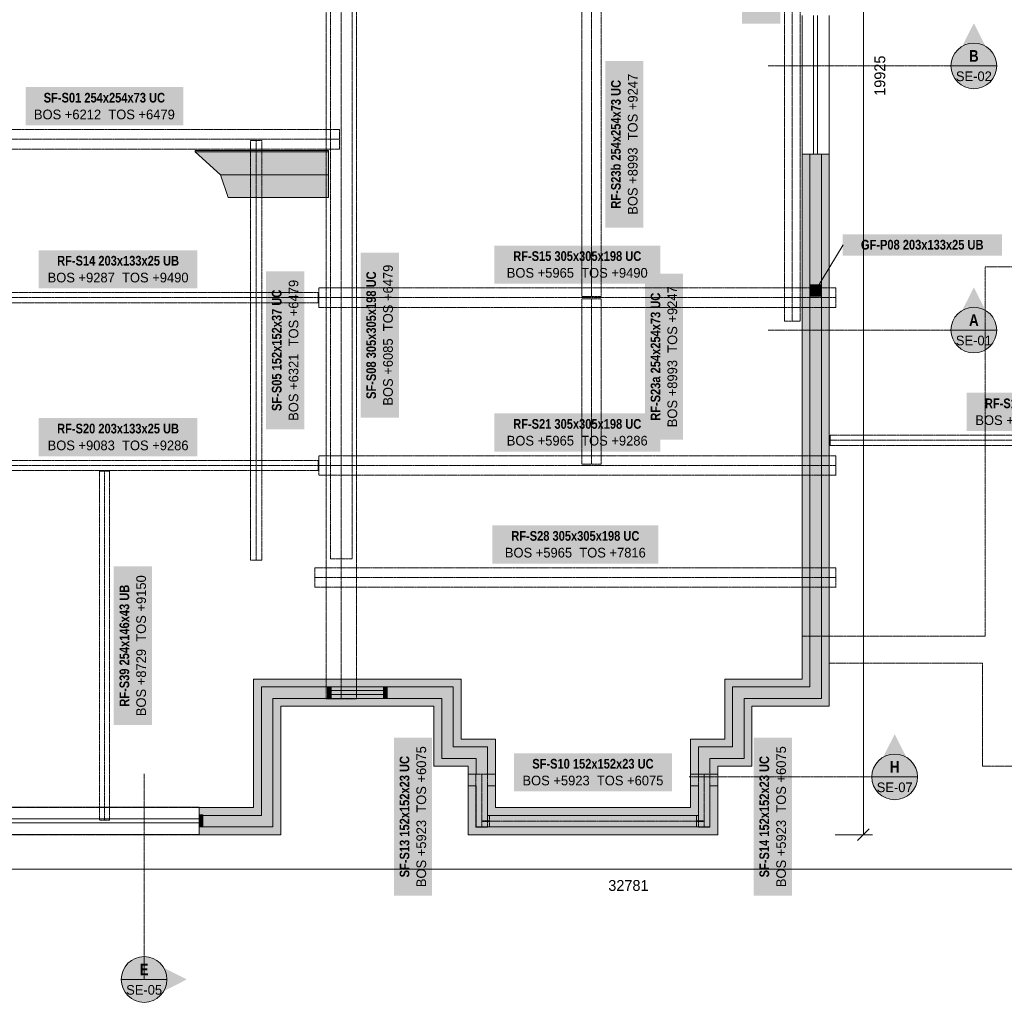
# Model space of a CAD drawing. Header units: millimetres. Extents: x -6044 to 39056, y -10454 to 29228.
# Tile 2 of 5: x 8364 to 21291, y -2235 to 10663. Entities that reach past the tile are written whole.
import ezdxf
from ezdxf.enums import TextEntityAlignment as Align

# ---------------------------------------------------------------- set-up
doc = ezdxf.new("R2010")
doc.units = ezdxf.units.MM
doc.linetypes.add('DASHED', pattern=[1.524, 1.27, -0.254])
for name, color, linetype in [('FILL-C_B2B2B5', 7, 'Continuous'), ('FILL-EPS', 7, 'Continuous'), ('FILL-RED', 7, 'Continuous'), ('FILL-STEEL', 7, 'Continuous'), ('FILL-TEAL_DK', 7, 'Continuous'), ('FILL-WHITE', 7, 'Continuous'), ('LINE-INK', 7, 'Continuous'), ('LINE-RED', 7, 'Continuous'), ('LINE-RED-DASH', 7, 'DASHED'), ('LINE-STEEL', 7, 'Continuous'), ('LINE-STEEL-DASH', 7, 'DASHED'), ('LINE-STEEL_GREY', 7, 'Continuous'), ('LINE-STEEL_GREY-DASH', 7, 'DASHED'), ('LINE-TEAL_DK', 7, 'Continuous'), ('TEXT-INK', 7, 'Continuous'), ('TEXT-RED', 7, 'Continuous'), ('TEXT-STEEL', 7, 'Continuous')]:
    doc.layers.add(name, color=color, linetype=linetype)
doc.styles.add('OpenSansCondensed-Bold', font='OpenSansCondensed-Bold.ttf')

msp = doc.modelspace()

# ---------------------------------------------------------------- hatches: boundary and pattern name
at = {"layer": 'FILL-C_B2B2B5', "true_color": 0xb2b2b5}
h = msp.add_hatch(color=253, dxfattribs=at)
h.dxf.hatch_style = 1
h.paths.add_polyline_path([(14609, 609), (14507, 609), (14507, 219), (17274, 219), (17274, 609), (17172, 609), (17172, 761), (17274, 761), (17274, 1119), (17724, 1119), (17724, 1907), (18737, 1907), (18737, 8898), (18889, 8898), (18889, 1755), (17876, 1755), (17876, 967), (17426, 967), (17426, 761), (17528, 761), (17528, 609), (17426, 609), (17426, 67), (14355, 67), (14355, 609), (14253, 609), (14253, 761), (14355, 761), (14355, 967), (13905, 967), (13905, 1755), (11689, 1755), (11689, 67), (10720, 67), (10720, 219), (11537, 219), (11537, 1907), (14057, 1907), (14057, 1119), (14507, 1119), (14507, 761), (14609, 761)])
at = {"layer": 'FILL-EPS', "true_color": 0xccffff}
h = msp.add_hatch(color=7, dxfattribs=at)
h.dxf.hatch_style = 1
h.paths.add_polyline_path([(17172, 1221), (17622, 1221), (17622, 2009), (18635, 2009), (18635, 8898), (18737, 8898), (18737, 1907), (17724, 1907), (17724, 1119), (17274, 1119), (17274, 761), (17172, 761)])
h = msp.add_hatch(color=7, dxfattribs=at)
h.dxf.hatch_style = 1
h.paths.add_polyline_path([(18991, 8898), (18991, 1653), (17978, 1653), (17978, 865), (17528, 865), (17528, 761), (17426, 761), (17426, 967), (17876, 967), (17876, 1755), (18889, 1755), (18889, 8898)])
h = msp.add_hatch(color=7, dxfattribs=at)
h.dxf.hatch_style = 1
h.paths.add_polyline_path([(11435, 321), (11435, 2009), (14159, 2009), (14159, 1221), (14609, 1221), (14609, 761), (14507, 761), (14507, 1119), (14057, 1119), (14057, 1907), (11537, 1907), (11537, 219), (10720, 219), (10720, 321)])
h = msp.add_hatch(color=7, dxfattribs=at)
h.dxf.hatch_style = 1
h.paths.add_polyline_path([(14253, 865), (13803, 865), (13803, 1653), (11791, 1653), (11791, -35), (10720, -35), (10720, 67), (11689, 67), (11689, 1755), (13905, 1755), (13905, 967), (14355, 967), (14355, 761), (14253, 761)])
h = msp.add_hatch(color=7, dxfattribs=at)
h.dxf.hatch_style = 1
h.paths.add_polyline_path([(17528, -35), (14253, -35), (14253, 609), (14355, 609), (14355, 67), (17426, 67), (17426, 609), (17528, 609)])
h = msp.add_hatch(color=7, dxfattribs=at)
h.dxf.hatch_style = 1
h.paths.add_polyline_path([(14609, 321), (17172, 321), (17172, 609), (17274, 609), (17274, 219), (14507, 219), (14507, 609), (14609, 609)])
at = {"layer": 'FILL-RED', "true_color": 0xb81a1f}
h = msp.add_hatch(color=242, dxfattribs=at)
h.dxf.hatch_style = 1
h.paths.add_polyline_path([(20891, 10617), (20606, 10057), (21176, 10057)])
h = msp.add_hatch(color=242, dxfattribs=at)
h.dxf.hatch_style = 1
h.paths.add_polyline_path([(20891, 7149), (20606, 6589), (21176, 6589)])
h = msp.add_hatch(color=242, dxfattribs=at)
h.dxf.hatch_style = 1
h.paths.add_polyline_path([(19852, 1284), (19567, 724), (20137, 724)])
h = msp.add_hatch(color=242, dxfattribs=at)
h.dxf.hatch_style = 1
h.paths.add_polyline_path([(10558, -1935), (9998, -1650), (9998, -2220)])
at = {"layer": 'FILL-STEEL', "true_color": 0x0d2973}
h = msp.add_hatch(color=166, dxfattribs=at)
h.dxf.hatch_style = 1
h.paths.add_polyline_path([(18738, 7033), (18738, 7183), (18888, 7183), (18888, 7033)])
h = msp.add_hatch(color=166, dxfattribs=at)
h.dxf.hatch_style = 1
h.paths.add_polyline_path([(18853, 7108), (18852, 7118), (18848, 7128), (18841, 7136), (18833, 7143), (18823, 7147), (18813, 7148), (18803, 7147), (18793, 7143), (18785, 7136), (18778, 7128), (18774, 7118), (18773, 7108), (18774, 7098), (18778, 7088), (18785, 7080), (18793, 7073), (18803, 7069), (18813, 7068), (18823, 7069), (18833, 7073), (18841, 7080), (18848, 7088), (18852, 7098)])
at = {"layer": 'FILL-TEAL_DK', "true_color": 0x006b5c}
h = msp.add_hatch(color=126, dxfattribs=at)
h.dxf.hatch_style = 1
h.paths.add_polyline_path([(12404, 1907), (12454, 1907), (12454, 1755), (12404, 1755)])
h = msp.add_hatch(color=126, dxfattribs=at)
h.dxf.hatch_style = 1
h.paths.add_polyline_path([(13139, 1907), (13189, 1907), (13189, 1755), (13139, 1755)])
h = msp.add_hatch(color=126, dxfattribs=at)
h.dxf.hatch_style = 1
h.paths.add_polyline_path([(10720, 224), (10770, 224), (10770, 72), (10720, 72)])
at = {"layer": 'FILL-WHITE', "true_color": 0xffffff}
h = msp.add_hatch(color=7, dxfattribs=at)
h.dxf.hatch_style = 1
h.paths.add_polyline_path([(18350, 10612), (18350, 12683), (17848, 12683), (17848, 10612)])
h = msp.add_hatch(color=7, dxfattribs=at)
h.dxf.hatch_style = 1
h.paths.add_polyline_path([(21191, 10057), (21180, 10135), (21150, 10207), (21103, 10269), (21041, 10317), (20968, 10347), (20891, 10357), (20813, 10347), (20741, 10317), (20678, 10269), (20631, 10207), (20601, 10135), (20591, 10057), (20601, 9979), (20631, 9907), (20678, 9845), (20741, 9797), (20813, 9767), (20891, 9757), (20968, 9767), (21041, 9797), (21103, 9845), (21150, 9907), (21180, 9979)])
h = msp.add_hatch(color=7, dxfattribs=at)
h.dxf.hatch_style = 1
h.paths.add_polyline_path([(16554, 7934), (16554, 10122), (16053, 10122), (16053, 7934)])
h = msp.add_hatch(color=7, dxfattribs=at)
h.dxf.hatch_style = 1
h.paths.add_polyline_path([(8441, 9277), (10512, 9277), (10512, 9778), (8441, 9778)])
h = msp.add_hatch(color=7, dxfattribs=at)
h.dxf.hatch_style = 1
h.paths.add_polyline_path([(10668, 8948), (12418, 8948), (12418, 8928), (10668, 8928)])
h = msp.add_hatch(color=7, dxfattribs=at)
h.dxf.hatch_style = 1
h.paths.add_polyline_path([(10999, 8628), (10668, 8928), (12418, 8928), (12418, 8628)])
h = msp.add_hatch(color=7, dxfattribs=at)
h.dxf.hatch_style = 1
h.paths.add_polyline_path([(11101, 8328), (10999, 8628), (12418, 8628), (12418, 8328), (11101, 8328)])
h = msp.add_hatch(color=7, dxfattribs=at)
h.dxf.hatch_style = 1
h.paths.add_polyline_path([(19167, 7568), (21259, 7568), (21259, 7848), (19167, 7848)])
h = msp.add_hatch(color=7, dxfattribs=at)
h.dxf.hatch_style = 1
h.paths.add_polyline_path([(8615, 7137), (10696, 7137), (10696, 7638), (8615, 7638)])
h = msp.add_hatch(color=7, dxfattribs=at)
h.dxf.hatch_style = 1
h.paths.add_polyline_path([(14594, 7198), (16774, 7198), (16774, 7699), (14594, 7699)])
h = msp.add_hatch(color=7, dxfattribs=at)
h.dxf.hatch_style = 1
h.paths.add_polyline_path([(13342, 5438), (13342, 7607), (12840, 7607), (12840, 5438)])
h = msp.add_hatch(color=7, dxfattribs=at)
h.dxf.hatch_style = 1
h.paths.add_polyline_path([(12101, 5287), (12101, 7359), (11600, 7359), (11600, 5287)])
h = msp.add_hatch(color=7, dxfattribs=at)
h.dxf.hatch_style = 1
h.paths.add_polyline_path([(17074, 5150), (17074, 7329), (16573, 7329), (16573, 5150)])
h = msp.add_hatch(color=7, dxfattribs=at)
h.dxf.hatch_style = 1
h.paths.add_polyline_path([(21191, 6589), (21180, 6667), (21150, 6739), (21103, 6801), (21041, 6849), (20968, 6879), (20891, 6889), (20813, 6879), (20741, 6849), (20678, 6801), (20631, 6739), (20601, 6667), (20591, 6589), (20601, 6511), (20631, 6439), (20678, 6377), (20741, 6329), (20813, 6299), (20891, 6289), (20968, 6299), (21041, 6329), (21103, 6377), (21150, 6439), (21180, 6511)])
h = msp.add_hatch(color=7, dxfattribs=at)
h.dxf.hatch_style = 1
h.paths.add_polyline_path([(20795, 5265), (22877, 5265), (22877, 5766), (20795, 5766)])
h = msp.add_hatch(color=7, dxfattribs=at)
h.dxf.hatch_style = 1
h.paths.add_polyline_path([(8615, 4934), (10696, 4934), (10696, 5435), (8615, 5435)])
h = msp.add_hatch(color=7, dxfattribs=at)
h.dxf.hatch_style = 1
h.paths.add_polyline_path([(14594, 4995), (16774, 4995), (16774, 5496), (14594, 5496)])
h = msp.add_hatch(color=7, dxfattribs=at)
h.dxf.hatch_style = 1
h.paths.add_polyline_path([(14569, 3525), (16749, 3525), (16749, 4026), (14569, 4026)])
h = msp.add_hatch(color=7, dxfattribs=at)
h.dxf.hatch_style = 1
h.paths.add_polyline_path([(10101, 1405), (10101, 3486), (9600, 3486), (9600, 1405)])
h = msp.add_hatch(color=7, dxfattribs=at)
h.dxf.hatch_style = 1
h.paths.add_polyline_path([(13779, -834), (13779, 1238), (13278, 1238), (13278, -834)])
h = msp.add_hatch(color=7, dxfattribs=at)
h.dxf.hatch_style = 1
h.paths.add_polyline_path([(18502, -834), (18502, 1238), (18001, 1238), (18001, -834)])
h = msp.add_hatch(color=7, dxfattribs=at)
h.dxf.hatch_style = 1
h.paths.add_polyline_path([(14854, 534), (16926, 534), (16926, 1035), (14854, 1035)])
h = msp.add_hatch(color=7, dxfattribs=at)
h.dxf.hatch_style = 1
h.paths.add_polyline_path([(20152, 724), (20142, 802), (20112, 874), (20064, 936), (20002, 984), (19929, 1014), (19852, 1024), (19774, 1014), (19702, 984), (19640, 936), (19592, 874), (19562, 802), (19552, 724), (19562, 646), (19592, 574), (19640, 512), (19702, 464), (19774, 434), (19852, 424), (19929, 434), (20002, 464), (20064, 512), (20112, 574), (20142, 646)])
h = msp.add_hatch(color=7, dxfattribs=at)
h.dxf.hatch_style = 1
h.paths.add_polyline_path([(10298, -1935), (10288, -1857), (10258, -1785), (10210, -1722), (10148, -1675), (10076, -1645), (9998, -1635), (9920, -1645), (9848, -1675), (9786, -1722), (9738, -1785), (9708, -1857), (9698, -1935), (9708, -2012), (9738, -2085), (9786, -2147), (9848, -2194), (9920, -2224), (9998, -2235), (10076, -2224), (10148, -2194), (10210, -2147), (10258, -2085), (10288, -2012)])

# ---------------------------------------------------------------- linework, layer by layer
at = {"layer": 'LINE-INK', "lineweight": 5}
for p, q in [((19441, -35), (19441, 19891)), ((18635, 8898), (18635, 10718)), ((18788, 8898), (18788, 10718)), ((18838, 8898), (18838, 10718)), ((18991, 8898), (18991, 10718)), ((12454, 2008), (13139, 2008)), ((12454, 1856), (13139, 1856)), ((12454, 1806), (13139, 1806)), ((12454, 1653), (13139, 1653)), ((8235, 326), (10720, 326)), ((8235, 173), (10720, 173)), ((8235, 123), (10720, 123)), ((19363, -112), (19518, 43)), ((8235, -30), (10720, -30)), ((19071, -35), (19561, -35)), ((-35, -485), (32747, -485))]:
    msp.add_line(p, q, dxfattribs=at)
for points in [[(10668, 8948), (10668, 8948), (12418, 8948), (12418, 8928), (12418, 8928), (10668, 8928)], [(10999, 8628), (10668, 8928), (12418, 8928), (12418, 8628)], [(10720, 321), (11435, 321), (11435, 2009), (14159, 2009), (14159, 1221), (14609, 1221), (14609, 321), (17172, 321), (17172, 1221), (17622, 1221), (17622, 2009), (18635, 2009), (18635, 8898), (18991, 8898), (18991, 1653), (17978, 1653), (17978, 865), (17528, 865), (17528, -35), (14253, -35), (14253, 865), (13803, 865), (13803, 1653), (11791, 1653), (11791, -35), (10720, -35)], [(11101, 8328), (11101, 8328), (10999, 8628), (12418, 8628), (12418, 8328), (11101, 8328), (11101, 8328)], [(18738, 7033), (18738, 7183), (18888, 7183), (18888, 7033)]]:
    msp.add_lwpolyline(points, close=True, dxfattribs=at)
at = {"layer": 'LINE-RED', "lineweight": 5}
for p, q in [((20591, 10057), (21191, 10057)), ((20591, 6589), (21191, 6589)), ((19552, 724), (20152, 724)), ((9698, -1935), (10298, -1935))]:
    msp.add_line(p, q, dxfattribs=at)
for centre in [(20891, 10057), (20891, 6589), (19852, 724), (9998, -1935)]:
    msp.add_circle(centre, 300, dxfattribs=at)
at = {"layer": 'LINE-RED-DASH', "lineweight": 5}
for p, q in [((20891, 10057), (18191, 10057)), ((20891, 6589), (18191, 6589)), ((9998, -1935), (9998, 765)), ((19852, 724), (17152, 724))]:
    msp.add_line(p, q, dxfattribs=at)
at = {"layer": 'LINE-STEEL', "lineweight": 5}
msp.add_line((18813, 7108), (19177, 7708), dxfattribs=at)
at = {"layer": 'LINE-STEEL-DASH', "lineweight": 5}
for p, q in [((18507, 6707), (18507, 16588)), ((12586, 1750), (12586, 11295)), ((15871, 7030), (15871, 11026)), ((6388, 9093), (12565, 9093)), ((11469, 3569), (11469, 9077)), ((7030, 7015), (12281, 7015)), ((12291, 7015), (19077, 7015)), ((15871, 4827), (15871, 7000)), ((19006, 5143), (24666, 5143)), ((7030, 4812), (12281, 4812)), ((12291, 4812), (19077, 4812)), ((9478, 156), (9478, 4735)), ((12241, 3342), (19077, 3342)), ((14430, 63), (14430, 759)), ((17350, 63), (17350, 759)), ((14443, 143), (17337, 143))]:
    msp.add_line(p, q, dxfattribs=at)
for points in [[(18404, 6707), (18404, 6707), (18404, 16588), (18404, 16588), (18600, 16588), (18610, 16588), (18610, 16588), (18610, 6707), (18600, 6707)], [(12386, 11295), (12575, 11295), (12597, 11295), (12786, 11295), (12786, 1750), (12597, 1750), (12575, 1750), (12386, 1750)], [(15744, 7030), (15744, 7030), (15744, 11026), (15867, 11026), (15867, 11026), (15875, 11026), (15875, 11026), (15998, 11026), (15998, 7030), (15998, 7030), (15875, 7030), (15875, 7030), (15867, 7030), (15867, 7030)], [(6388, 8964), (6388, 9087), (6388, 9087), (6388, 9099), (6388, 9099), (6388, 9222), (6551, 9222), (6551, 9222), (12362, 9222), (12565, 9222), (12565, 9222), (12565, 9222), (12565, 9099), (12565, 9087), (12565, 9087), (12565, 9087), (12565, 8964), (12565, 8964), (12565, 8964), (12362, 8964), (6551, 8964)], [(11393, 9077), (11466, 9077), (11472, 9077), (11545, 9077), (11545, 8939), (11545, 3707), (11545, 3707), (11545, 3569), (11472, 3569), (11466, 3569), (11393, 3569), (11393, 3707), (11393, 8939)], [(12291, 7143), (15628, 7143), (15635, 7143), (15736, 7143), (18893, 7143), (18905, 7143), (19065, 7143), (19077, 7143), (19077, 6887), (19065, 6887), (18893, 6887), (15736, 6887), (15729, 6887), (15635, 6887), (15628, 6887), (12291, 6887), (12291, 7010), (12291, 7020)], [(15628, 7143), (15628, 7145), (15628, 7145), (15628, 7145), (15628, 7145)], [(15736, 7143), (15736, 7145), (15736, 7145), (15736, 7145), (15736, 7145)], [(18893, 7143), (18893, 7145), (18893, 7145)], [(19077, 7143), (19077, 7145), (19077, 7145), (19077, 7145), (19077, 7145)], [(7030, 7082), (7030, 7082), (12281, 7082), (12281, 7082), (12281, 7018), (12281, 7012), (12281, 6948), (12281, 6948), (7030, 6948), (7030, 6948), (7030, 7012), (7030, 7018)], [(15744, 4827), (15744, 4827), (15744, 7000), (15744, 7000), (15867, 7000), (15867, 7000), (15875, 7000), (15875, 7000), (15998, 7000), (15998, 7000), (15998, 4827), (15875, 4827), (15875, 4827), (15867, 4827), (15867, 4827)], [(19006, 5210), (19006, 5210), (19006, 5210), (24528, 5210), (24528, 5210), (24666, 5210), (24666, 5146), (24666, 5140), (24666, 5076), (24528, 5076), (19006, 5076), (19006, 5076), (19006, 5076), (19006, 5076), (19006, 5140), (19006, 5140), (19006, 5140), (19006, 5146), (19006, 5146), (19006, 5146), (19006, 5210)], [(12291, 4940), (15832, 4940), (15839, 4940), (15940, 4940), (18893, 4940), (18905, 4940), (19065, 4940), (19077, 4940), (19077, 4684), (18905, 4684), (18893, 4684), (15940, 4684), (15933, 4684), (15839, 4684), (15832, 4684), (12291, 4684), (12291, 4807), (12291, 4817)], [(15832, 4940), (15832, 4942), (15832, 4942), (15832, 4942), (15832, 4942)], [(15940, 4940), (15940, 4942), (15940, 4942), (15940, 4942), (15940, 4942)], [(7030, 4879), (7030, 4879), (12281, 4879), (12281, 4879), (12281, 4815), (12281, 4809), (12281, 4745), (12281, 4745), (7030, 4745), (7030, 4745), (7030, 4809), (7030, 4815)], [(9411, 4374), (9411, 4378), (9411, 4378), (9411, 4378), (9411, 4455), (9411, 4458), (9411, 4592), (9411, 4592), (9411, 4597), (9411, 4597), (9411, 4730), (9411, 4730), (9411, 4735), (9411, 4735), (9545, 4735), (9545, 4730), (9545, 4597), (9545, 4597), (9545, 4592), (9545, 4592), (9545, 4458), (9545, 4455), (9545, 4455), (9545, 4455), (9545, 4378), (9545, 4374), (9545, 4374), (9545, 156), (9545, 156), (9481, 156), (9481, 156), (9481, 156), (9475, 156), (9411, 156), (9411, 156), (9411, 156), (9411, 156), (9411, 4374)], [(19077, 4684), (19077, 4682), (19077, 4682), (19077, 4682), (19077, 4682)], [(9545, 4592), (9547, 4592), (9547, 4592), (9547, 4592)], [(9409, 4374), (9411, 4374), (9409, 4374), (9409, 4374)], [(9545, 4374), (9545, 4374), (9545, 4374)], [(9545, 4374), (9547, 4374), (9547, 4374), (9547, 4374)], [(12241, 3470), (17302, 3470), (17309, 3470), (17309, 3470), (17410, 3470), (18893, 3470), (19065, 3470), (19077, 3470), (19077, 3214), (19077, 3214), (18905, 3214), (17410, 3214), (17403, 3214), (17309, 3214), (17302, 3214), (12241, 3214), (12241, 3337), (12241, 3347)], [(17302, 3470), (17302, 3472), (17302, 3472), (17302, 3472)], [(17410, 3470), (17410, 3472), (17410, 3472), (17410, 3472)], [(19077, 3214), (19077, 3212), (19077, 3212), (19077, 3212)], [(14354, 63), (14354, 63), (14354, 63), (14354, 759), (14354, 759), (14354, 759), (14354, 759), (14427, 759), (14427, 759), (14427, 759), (14433, 759), (14433, 759), (14433, 759), (14506, 759), (14506, 759), (14506, 759), (14506, 63), (14506, 63), (14506, 63), (14506, 63), (14433, 63), (14433, 63), (14433, 63), (14427, 63), (14427, 63), (14427, 63), (14354, 63)], [(17274, 63), (17274, 63), (17274, 759), (17274, 759), (17347, 759), (17347, 759), (17353, 759), (17353, 759), (17426, 759), (17426, 63), (17426, 63), (17353, 63), (17353, 63), (17347, 63), (17347, 63)], [(14443, 140), (14443, 146), (14531, 146), (14531, 219), (17249, 219), (17249, 146), (17337, 146), (17337, 140), (17249, 140), (17249, 67), (14531, 67), (14531, 140)]]:
    msp.add_lwpolyline(points, close=True, dxfattribs=at)
at = {"layer": 'LINE-STEEL_GREY', "lineweight": 5}
msp.add_lwpolyline([(14609, 609), (14507, 609), (14507, 219), (17274, 219), (17274, 609), (17172, 609), (17172, 761), (17274, 761), (17274, 1119), (17724, 1119), (17724, 1907), (18737, 1907), (18737, 8898), (18889, 8898), (18889, 1755), (17876, 1755), (17876, 967), (17426, 967), (17426, 761), (17528, 761), (17528, 609), (17426, 609), (17426, 67), (14355, 67), (14355, 609), (14253, 609), (14253, 761), (14355, 761), (14355, 967), (13905, 967), (13905, 1755), (11689, 1755), (11689, 67), (10720, 67), (10720, 219), (11537, 219), (11537, 1907), (14057, 1907), (14057, 1119), (14507, 1119), (14507, 761), (14609, 761)], close=True, dxfattribs=at)
at = {"layer": 'LINE-STEEL_GREY-DASH', "lineweight": 5}
for points in [[(12729, 18635), (12729, 3588), (12443, 3588), (12443, 18640)], [(7521, 321), (11435, 321), (11435, 2009), (14159, 2009), (14159, 1221), (14609, 1221), (14609, 321), (17172, 321), (17172, 1221), (17623, 1221), (17623, 2009), (18635, 2009), (18635, 2571), (21038, 2571), (21038, 7418), (32810, 7418)], [(25165, 864), (21003, 864), (21003, 2215), (18991, 2215), (18991, 1653), (17978, 1653), (17978, 865), (17528, 865), (17528, -35), (14253, -35), (14253, 865), (13803, 865), (13803, 1653), (11791, 1653), (11791, -35), (7165, -35)]]:
    msp.add_lwpolyline(points, dxfattribs=at)
at = {"layer": 'LINE-TEAL_DK', "lineweight": 5}
for points in [[(12404, 1907), (12454, 1907), (12454, 1755), (12404, 1755)], [(13139, 1907), (13189, 1907), (13189, 1755), (13139, 1755)], [(10720, 224), (10770, 224), (10770, 72), (10720, 72)]]:
    msp.add_lwpolyline(points, close=True, dxfattribs=at)

# ---------------------------------------------------------------- texts
at = {"layer": 'TEXT-INK'}
msp.add_text('19925', height=142.2, rotation=90, dxfattribs=at).set_placement((19728, 9928), align=Align.CENTER)
msp.add_text('32781', height=142.2, dxfattribs=at).set_placement((16356, -772), align=Align.CENTER)
at = {"layer": 'TEXT-RED', "style": 'OpenSansCondensed-Bold'}
for s, p in [('B', (20891, 10112)), ('A', (20891, 6644)), ('H', (19852, 779)), ('E', (9998, -1880))]:
    msp.add_text(s, height=152, dxfattribs=at).set_placement(p, align=Align.CENTER)
at = {"layer": 'TEXT-RED'}
for s, p in [('SE-02', (20891, 9857)), ('SE-01', (20891, 6389)), ('SE-07', (19852, 524)), ('SE-05', (9998, -2135))]:
    msp.add_text(s, height=127, dxfattribs=at).set_placement(p, align=Align.CENTER)
at = {"layer": 'TEXT-STEEL', "style": 'OpenSansCondensed-Bold'}
for s, p in [('RF-S23b 254x254x73 UC', (16255, 9028)), ('SF-S08 305x305x198 UC', (13042, 6522)), ('SF-S05 152x152x37 UC', (11802, 6323)), ('RF-S23a 254x254x73 UC', (16775, 6239)), ('RF-S39 254x146x43 UB', (9802, 2446)), ('SF-S13 152x152x23 UC', (13480, 202)), ('SF-S14 152x152x23 UC', (18203, 202))]:
    msp.add_text(s, height=127, rotation=90, dxfattribs=at).set_placement(p, align=Align.CENTER)
at = {"layer": 'TEXT-STEEL'}
for s, p in [('BOS +8993  TOS +9247', (16476, 9028)), ('BOS +6085  TOS +6479', (13263, 6522)), ('BOS +6321  TOS +6479', (12023, 6323)), ('BOS +8993  TOS +9247', (16996, 6239)), ('BOS +8729  TOS +9150', (10022, 2446)), ('BOS +5923  TOS +6075', (13700, 202)), ('BOS +5923  TOS +6075', (18424, 202))]:
    msp.add_text(s, height=127, rotation=90, dxfattribs=at).set_placement(p, align=Align.CENTER)
at = {"layer": 'TEXT-STEEL', "style": 'OpenSansCondensed-Bold'}
for s, p in [('SF-S01 254x254x73 UC', (9476, 9576)), ('GF-P08 203x133x25 UB', (20213, 7646)), ('RF-S14 203x133x25 UB', (9656, 7436)), ('RF-S15 305x305x198 UC', (15684, 7497)), ('RF-S18 203x133x25 UB', (21836, 5564)), ('RF-S20 203x133x25 UB', (9656, 5233)), ('RF-S21 305x305x198 UC', (15684, 5294)), ('RF-S28 305x305x198 UC', (15659, 3824)), ('SF-S10 152x152x23 UC', (15890, 833))]:
    msp.add_text(s, height=127, dxfattribs=at).set_placement(p, align=Align.CENTER)
at = {"layer": 'TEXT-STEEL'}
for s, p in [('BOS +6212  TOS +6479', (9476, 9356)), ('BOS +5965  TOS +9490', (15684, 7277)), ('BOS +9287  TOS +9490', (9656, 7215)), ('BOS +6276  TOS +6479', (21836, 5343)), ('BOS +5965  TOS +9286', (15684, 5074)), ('BOS +9083  TOS +9286', (9656, 5012)), ('BOS +5965  TOS +7816', (15659, 3604)), ('BOS +5923  TOS +6075', (15890, 613))]:
    msp.add_text(s, height=127, dxfattribs=at).set_placement(p, align=Align.CENTER)

doc.saveas('drawing.dxf')
